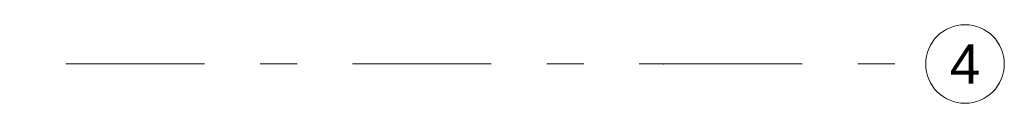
# Model space of a CAD drawing. Header units: millimetres. Extents: x -47038 to 86296, y -75637 to 48966.
# Tile 52 of 174: x -30518 to -26761, y 14630 to 14930. Entities that reach past the tile are written whole.
import ezdxf
from ezdxf.enums import TextEntityAlignment as Align

# ---------------------------------------------------------------- set-up
doc = ezdxf.new("R2010")
doc.units = ezdxf.units.MM
doc.linetypes.add('Przerywana podwójnie', pattern=[109.361107, 52.916665, -21.166666, 14.111111, -21.166666])
doc.layers.add('410-K Osie główne_Nr_pióra__11', color=7, linetype='Continuous', lineweight=0)
doc.layers.add('XREF', color=8, linetype='Continuous', lineweight=9)
doc.layers.add('410-K Osie główne_Nr_pióra__95', color=7, linetype='Continuous', lineweight=20, true_color=0x7c7c7c)
doc.styles.add('STYL_AUTOMATYCZNY_1', font='arial.ttf')

# ---------------------------------------------------------------- blocks, each defined once
blk = doc.blocks.new('parter 2025.10.15')
at = {"layer": '410-K Osie główne_Nr_pióra__95', "color": 8, "linetype": 'Przerywana podwójnie', "lineweight": 5}
for p, q in [((-63, 933.81), (1039.92, 933.81)), ((1039.92, 933.81), (1139.92, 933.81))]:
    blk.add_line(p, q, dxfattribs=at)
at = {"layer": '410-K Osie główne_Nr_pióra__95', "color": 8, "linetype": 'Continuous', "lineweight": 5}
blk.add_circle((1154.92, 933.81), 15, dxfattribs=at)
at = {"layer": '410-K Osie główne_Nr_pióra__95', "color": 8, "linetype": 'Przerywana podwójnie', "lineweight": 5}
blk.add_point((1039.92, 933.81), dxfattribs=at)
blk.add_point((1039.92, 933.81), dxfattribs=at)
at = {"layer": '410-K Osie główne_Nr_pióra__11', "color": 8, "lineweight": 5, "style": 'STYL_AUTOMATYCZNY_1'}
blk.add_text('4', height=15, dxfattribs=at).set_placement((1154.92, 941.31), align=Align.TOP_CENTER)

msp = doc.modelspace()

# ---------------------------------------------------------------- block references
at = {"layer": 'XREF', "xscale": 10, "yscale": 10, "zscale": 10}
msp.add_blockref('parter 2025.10.15', (-38460.6, 5442.3), dxfattribs=at)

doc.saveas('drawing.dxf')
